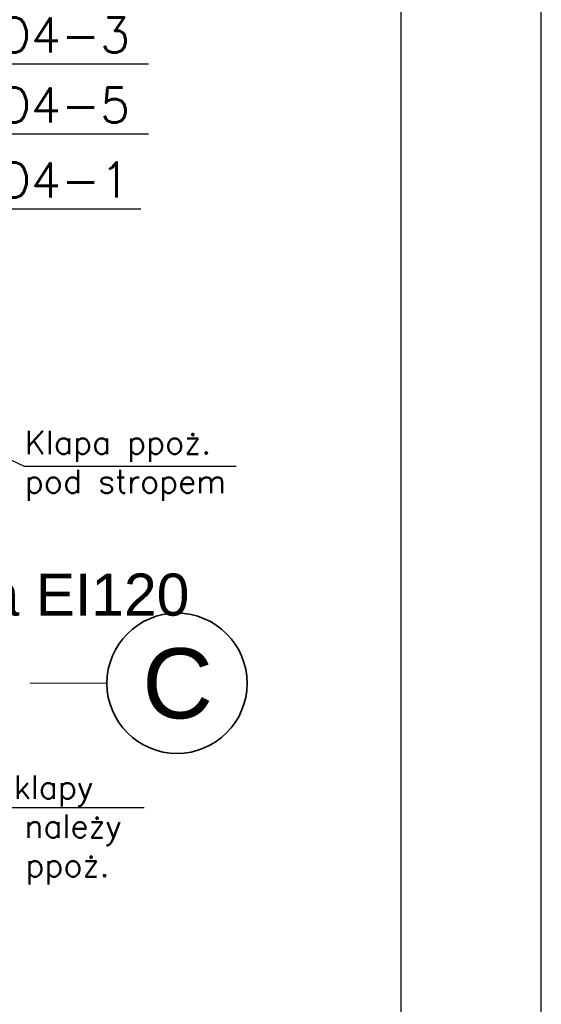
# Model space of a CAD drawing. Header units: millimetres. Extents: x -8078 to 234695, y -4319 to 602442.
# Tile 98 of 152: x 110644 to 112876, y 253239 to 257450. Entities that reach past the tile are written whole.
import ezdxf

# ---------------------------------------------------------------- set-up
doc = ezdxf.new("R2010")
doc.units = ezdxf.units.MM
doc.header["$MEASUREMENT"] = 0
doc.linetypes.add('Kropki i Kreski', pattern=[6.702778, 3.527778, -1.763889, 0, -1.411111])
for name, color, linetype in [('#IS_wentylacja_opisy_bud', 7, 'Continuous'), ('#podkład', 252, 'Continuous'), ('_TABELA', 7, 'Continuous'), ('FLUID-WD4-150-NUM', 7, 'Continuous'), ('Konstrukcja - Siatka mod', 7, 'Continuous'), ('Opisy - Etykiety', 7, 'Continuous')]:
    doc.layers.add(name, color=color, linetype=linetype)
doc.styles.add('FDBES', font='simplex.shx')
doc.styles.add('STYL_AUTOMATYCZNY_1', font='arial.ttf')
doc.styles.add('STYL_AUTOMATYCZNY_10', font='txt')
doc.dimstyles.new('FDBES', dxfattribs={"dimscale": 50, "dimtxt": 4, "dimasz": 2.5, "dimexe": 0.8, "dimexo": 2, "dimgap": 1, "dimtad": 1, "dimdsep": 46, "dimtxsty": 'FDBES', "dimcen": 2.5, "dimclrd": 4, "dimclre": 5, "dimadec": 0, "dimazin": 0, "dimtfac": 1, "dimtmove": 0, "dimatfit": 3, "dimfxl": 1, "dimarcsym": 0})

# ---------------------------------------------------------------- blocks, each defined once
blk = doc.blocks.new('SDFGHB')
at = {"layer": 'Konstrukcja - Siatka mod', "color": 252, "linetype": 'Kropki i Kreski', "lineweight": 13, "ltscale": 100}
blk.add_line((49624.6, 466290.5), (50624.6, 466290.5), dxfattribs=at)
at = {"layer": 'Konstrukcja - Siatka mod', "color": 252, "linetype": 'Continuous', "lineweight": 35, "ltscale": 100}
blk.add_circle((50924.6, 466290.5), 300, dxfattribs=at)
at = {"layer": 'Konstrukcja - Siatka mod', "color": 252, "linetype": 'Continuous', "lineweight": 13, "insert": (50776, 466440.5), "char_height": 300, "attachment_point": 1, "style": 'STYL_AUTOMATYCZNY_1'}
blk.add_mtext('\\A1;{\\pql;\\pt0;\\fArial|b0|i0|c238|p0;\\W1.000000;C}', dxfattribs=at)
at = {"layer": 'Opisy - Etykiety', "color": 252, "linetype": 'Continuous', "lineweight": 13, "insert": (49230.1, 466668.6), "char_height": 180, "attachment_point": 4, "style": 'STYL_AUTOMATYCZNY_10'}
blk.add_mtext('\\A1;{\\pql;\\pt987.778,1975.56,2963.33,3951.11,4938.89,5926.67,6914.44,7902.22,8890,9877.78,10865.6;\\fHelvetica|b0|i0|c238|p0;\\W1.000000;obudowa EI\\fHelvetica|b0|i0|c238|p0;\\W1.000000;12\\fHelvetica|b0|i0|c238|p0;\\W1.000000;0}', dxfattribs=at)
blk = doc.blocks.new('*U56615')
at = {"color": 7, "lineweight": -2}
blk.add_line((1554.3, 935), (684.3, 935), dxfattribs=at)
at = {"color": 0, "lineweight": -2, "insert": (1119.3, 935), "char_height": 150, "attachment_point": 5, "style": 'FDBES'}
blk.add_mtext('WD4-5\\P ', dxfattribs=at)
at = {"color": 7, "lineweight": -2}
blk.add_leader([(0, 0), (684.3, 935)], dimstyle='FDBES', override={"dimscale": 37.5, "dimclrd": 7, "dimclre": 7}, dxfattribs=at)
blk = doc.blocks.new('*U56616')
at = {"color": 7, "lineweight": -2}
blk.add_line((1522.1, 615), (716.4, 615), dxfattribs=at)
at = {"color": 0, "lineweight": -2, "insert": (1119.3, 615), "char_height": 150, "attachment_point": 5, "style": 'FDBES'}
blk.add_mtext('WD4-1\\P ', dxfattribs=at)
at = {"color": 7, "lineweight": -2}
blk.add_leader([(0, 0), (716.4, 615)], dimstyle='FDBES', override={"dimscale": 37.5, "dimclrd": 7, "dimclre": 7}, dxfattribs=at)
blk = doc.blocks.new('*U56617')
at = {"color": 7, "lineweight": -2}
blk.add_line((1554.3, 1235.3), (684.3, 1235.3), dxfattribs=at)
at = {"color": 0, "lineweight": -2, "insert": (1119.3, 1235.3), "char_height": 150, "attachment_point": 5, "style": 'FDBES'}
blk.add_mtext('WD4-3\\P ', dxfattribs=at)
at = {"color": 7, "lineweight": -2}
blk.add_leader([(0, 0), (684.3, 1235.3)], dimstyle='FDBES', override={"dimscale": 37.5, "dimclrd": 7, "dimclre": 7}, dxfattribs=at)

msp = doc.modelspace()

# ---------------------------------------------------------------- linework, layer by layer
at = {"lineweight": -2}
msp.add_line((109640.7, 256024.7), (110663.8, 255540.7), dxfattribs=at)
at = {"color": 7, "lineweight": -2}
for p, q in [((110663.8, 255540.7), (111569.7, 255540.7)), ((109910, 254080), (111177.3, 254080))]:
    msp.add_line(p, q, dxfattribs=at)
at = {"layer": '_TABELA', "color": 7}
msp.add_lwpolyline([(70875.7, 264981.1), (112875.7, 264981.1), (70875.7, 264981.1), (70875.7, 235281.1), (112875.7, 235281.1), (112875.7, 264981.1)], dxfattribs=at)
msp.add_lwpolyline([(112275.7, 264371.1), (73375.7, 264371.1), (73375.7, 235891.1), (112275.7, 235891.1)], close=True, dxfattribs=at)

# ---------------------------------------------------------------- block references
at = {"layer": '#podkład'}
msp.add_blockref('SDFGHB', (60392.7, -211678.7), dxfattribs=at)
at = {"layer": 'FLUID-WD4-150-NUM', "linetype": 'ByBlock', "lineweight": -2}
for name, p in [('*U56617', (109640.7, 256024.7, -441)), ('*U56615', (109640.7, 256025, -667)), ('*U56616', (109640.7, 256025, -762))]:
    msp.add_blockref(name, p, dxfattribs=at)

# ---------------------------------------------------------------- texts
at = {"layer": '#IS_wentylacja_opisy_bud', "color": 7, "lineweight": 35, "char_height": 100, "width": 1327, "attachment_point": 1, "rotation": 0}
for s, insert in [('\\pxql;\\Fromans.shx;Klapa ppo\\Fromans.shx|c238;ż.\\P\\Fromans.shx;pod stropem', (110666.8, 255692.1)), ('\\pxql;\\Fromans.shx;Kana\\Fromans.shx|c238;ł od klapy do stropu należy obudować ppoż.', (109940.6, 254217.9))]:
    msp.add_mtext(s, dxfattribs=dict(at, insert=insert))

doc.saveas('drawing.dxf')
